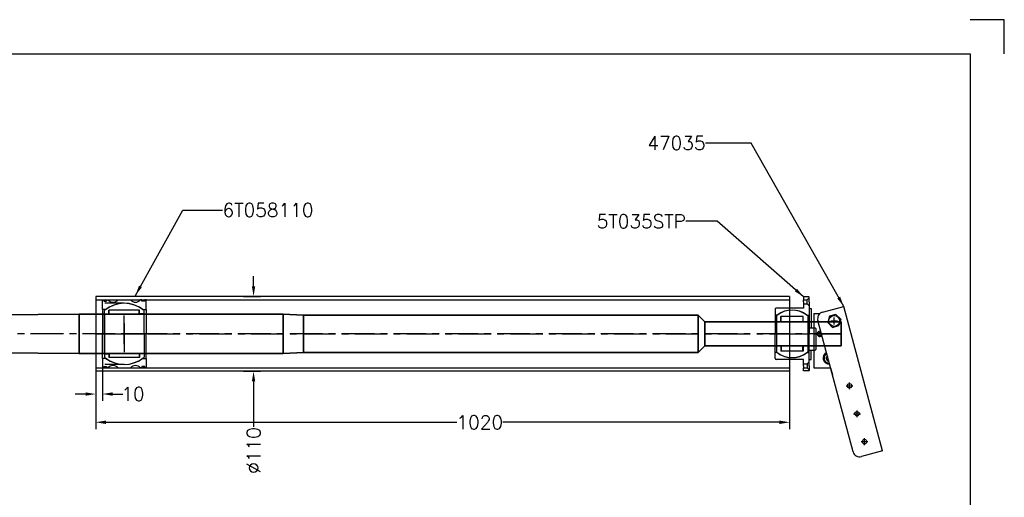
# Model space of a CAD drawing. Extents: x -2460 to 390, y -788 to 1212.
# Tile 5 of 5: x -1057 to 390, y 510 to 1212. Entities that reach past the tile are written whole.
import ezdxf

# ---------------------------------------------------------------- set-up
doc = ezdxf.new("R2010")
doc.units = 0
doc.header["$LTSCALE"] = 1.5
doc.header["$PDMODE"] = 2
doc.header["$PDSIZE"] = 5
doc.linetypes.add('CENTER', pattern=[50.8, 31.75, -6.35, 6.35, -6.35])
doc.linetypes.add('HIDDEN', pattern=[9.525, 6.35, -3.175])
doc.layers.get('0').update_dxf_attribs({"linetype": 'CONTINUOUS'})
doc.layers.get('DEFPOINTS').update_dxf_attribs({"linetype": 'CONTINUOUS'})
for name, color, linetype in [('Bearings', 1, 'CONTINUOUS'), ('Blade', 1, 'CONTINUOUS'), ('CENTER', 9, 'CENTER'), ('RAMME', 7, 'CONTINUOUS')]:
    doc.layers.add(name, color=color, linetype=linetype)
doc.layers.add('DIMS', color=7, linetype='CONTINUOUS', lineweight=15)
doc.layers.add('STOCK', color=5, linetype='CONTINUOUS', lineweight=35)
doc.styles.add('ROMANS', font='romans')
doc.dimstyles.new('Text 20', dxfattribs={"dimtxt": 20, "dimasz": 15, "dimexe": 10, "dimexo": 0, "dimgap": 0, "dimtad": 0, "dimdsep": 46, "dimtxsty": 'ROMANS', "dimcen": 10, "dimazin": 2, "dimtfac": 0.65, "dimtofl": 0, "dimtmove": 0, "dimatfit": 0, "dimfxl": 0, "dimtolj": 1, "dimarcsym": 0})

# ---------------------------------------------------------------- blocks, each defined once
blk = doc.blocks.new('RUD30')
at = {"layer": 'CENTER'}
blk.add_line((946.9, 0), (-972.3, 0), dxfattribs=at)
blk = doc.blocks.new('Insert 100x90')
for p, q in [((-36, 32), (-50, 32)), ((-50, 32), (-50, 30)), ((-50, 30), (-48, 30)), ((-48, 30), (-48, 26)), ((-36, 27), (-36, 32)), ((-36, 32), (0, 32)), ((36, 32), (0, 32)), ((36, 27), (36, 32)), ((36, 32), (50, 32)), ((50, 30), (48, 30)), ((48, 30), (48, 26)), ((50, 32), (50, 30)), ((-48, 26), (-50, 26)), ((-50, 26), (-50, 24)), ((48, 26), (50, 26)), ((50, 26), (50, 24)), ((-50, -9), (-50, 9)), ((50, -9), (50, 9)), ((-50, -26), (-50, -24)), ((-48, -26), (-50, -26)), ((-48, -30), (-48, -26)), ((-36, -27), (-36, -32)), ((36, -27), (36, -32)), ((48, -30), (48, -26)), ((48, -26), (50, -26)), ((50, -26), (50, -24)), ((-50, -32), (-50, -30)), ((-50, -30), (-48, -30)), ((-36, -32), (-50, -32)), ((-36, -32), (0, -32)), ((36, -32), (0, -32)), ((36, -32), (50, -32)), ((50, -30), (48, -30)), ((50, -32), (50, -30))]:
    blk.add_line(p, q)
at = {"linetype": 'HIDDEN', "ltscale": 3}
for p, q in [((45, 0), (45, -32)), ((-45, 0), (-45, -32))]:
    blk.add_line(p, q, dxfattribs=at)
at = {"const_width": 1.2}
for points in [[(-49.9, 28.5, 1), (-48.6, 28.5, 1)], [(49.9, 28.5, -1), (48.6, 28.5, -1)], [(-49.9, -28.5, 1), (-48.6, -28.5, 1)], [(49.9, -28.5, -1), (48.6, -28.5, -1)]]:
    blk.add_lwpolyline(points, format="xyb", close=True, dxfattribs=at)
for centre, radius, start, end in [((-56.6, 16.5), 10, 311.4096, 48.5904), ((0, 0), 45, 143.1301, 216.8699), ((0, 0), 45, 323.1301, 36.8699), ((56.6, 16.5), 10, 131.4096, 228.5904), ((-56.6, -16.5), 10, 311.4096, 48.5904), ((56.6, -16.5), 10, 131.4096, 228.5904)]:
    blk.add_arc(centre, radius, start, end)
at = {"layer": 'CENTER'}
for p, q in [((0, 0), (0, 32)), ((0, 0), (-27, 0)), ((0, -32), (0, 0)), ((0, 0), (27, 0))]:
    blk.add_line(p, q, dxfattribs=at)
blk = doc.blocks.new('Ball-090-058')
for p, q in [((0, 29), (-34.4, 29)), ((-29.3, 29), (-29.3, 22.5)), ((0, 29), (34.4, 29)), ((29.2, 29), (29.2, 22.5)), ((-35, 22.5), (-35, -22.5)), ((-29.3, 22.5), (-35, 22.5)), ((-29, 22), (-35, 22)), ((-29, -22), (-29, 22)), ((29, -22), (29, 22)), ((29, 22), (35, 22)), ((29.2, 22.5), (35, 22.5)), ((35, 22.5), (35, -22.5)), ((-29, -22), (-35, -22)), ((-29.3, -22.5), (-35, -22.5)), ((-29.3, -29), (-29.3, -22.5)), ((29, -22), (35, -22)), ((29.2, -22.5), (35, -22.5)), ((29.2, -29), (29.2, -22.5)), ((0, -29), (-34.4, -29)), ((-29.3, -29), (0, -29)), ((29.2, -29), (0, -29)), ((0, -29), (34.4, -29))]:
    blk.add_line(p, q)
for start, end in [(139.876, 220.124), (319.876, 40.124)]:
    blk.add_arc((0, 0), 45, start, end)
at = {"layer": 'CENTER'}
for p in [(0, 15), (-15, 0), (15, 0), (0, -15)]:
    blk.add_line(p, (0, 0), dxfattribs=at)
blk = doc.blocks.new('5T035STP-HOUSE')
for p, q in [((-8, 35), (-9, 34)), ((-9, 25), (-9, 34)), ((-8, 35), (23, 35)), ((24, 34), (23, 35)), ((24, 25), (24, 34)), ((-54, 25), (-54.5, 24.5)), ((-54.5, 24.5), (-54.5, 17)), ((-54.5, 17), (-50, 17)), ((-53, 25), (-54, 25)), ((-47, 25), (-53, 25)), ((-53, 25), (-50, 22)), ((-50, 17), (-50, 22)), ((-44, 22), (-50, 22)), ((-47, 17), (-50, 17)), ((-47, 25), (-41, 25)), ((-47, 17), (-44, 17)), ((-41, 25), (-44, 22)), ((-44, 17), (-44, 22)), ((-44, 17), (-37.8, 17)), ((-41, 25), (0, 25)), ((-37.8, 17), (-37.8, -23)), ((-37.5, 25), (-37.5, 28)), ((-37.5, 28), (-9, 28)), ((-27.5, 21.7), (-27.5, 25)), ((41, 25), (0, 25)), ((37.5, 28), (24, 28)), ((27.5, 21.7), (27.5, 25)), ((37.5, 25), (37.5, 28)), ((37.8, 17), (37.8, -23)), ((44, 17), (37.8, 17)), ((41, 25), (44, 22)), ((47, 25), (41, 25)), ((44, 22), (50, 22)), ((44, 17), (44, 22)), ((47, 17), (44, 17)), ((47, 25), (53, 25)), ((47, 17), (50, 17)), ((53, 25), (50, 22)), ((50, 17), (50, 22)), ((54.5, 17), (50, 17)), ((53, 25), (54, 25)), ((54, 25), (54.5, 24.5)), ((54.5, 24.5), (54.5, 17)), ((-35.8, -25), (-27.5, -25)), ((-27.5, -21.7), (-27.5, -25)), ((-27.5, -25), (0, -25)), ((27.5, -25), (0, -25)), ((27.5, -21.7), (27.5, -25)), ((35.8, -25), (27.5, -25))]:
    blk.add_line(p, q)
for centre, radius, start, end in [((0, 0), 35, 141.7868, 218.2132), ((0, 0), 35, 321.7868, 38.2132), ((-35.8, -23), 2, 180, 270), ((35.8, -23), 2, 270, 0)]:
    blk.add_arc(centre, radius, start, end)
at = {"layer": 'CENTER'}
blk.add_line((0, -25), (0, 25), dxfattribs=at)
blk = doc.blocks.new('BALL035070')
for p, q in [((-26.4, 23), (26.4, 23)), ((-25.5, 16.5), (-25.5, -16.5)), ((-17.8, 16.5), (-25.5, 16.5)), ((-25.5, 16), (-17.5, 16)), ((-17.8, 23), (-17.8, 16.5)), ((-17.5, 16), (-17.5, -16)), ((17.5, 16), (17.5, -16)), ((25.5, 16), (17.5, 16)), ((17.8, 23), (17.8, 16.5)), ((17.8, 16.5), (25.5, 16.5)), ((25.5, 16.5), (25.5, -16.5)), ((-26.4, -23), (26.4, -23)), ((-17.5, -16), (-25.5, -16)), ((-17.8, -16.5), (-25.5, -16.5)), ((-17.8, -23), (-17.8, -16.5)), ((17.5, -16), (25.5, -16)), ((17.8, -16.5), (25.5, -16.5)), ((17.8, -23), (17.8, -16.5))]:
    blk.add_line(p, q)
for start, end in [(138.9177, 221.0823), (318.9177, 41.0823)]:
    blk.add_arc((0, 0), 35, start, end)
at = {"layer": 'CENTER'}
blk.add_line((0, -23), (0, 23), dxfattribs=at)
blk = doc.blocks.new('5T035STP-SV')
for name in ['5T035STP-HOUSE', 'BALL035070']:
    blk.add_blockref(name, (0, -17))
blk = doc.blocks.new('47035-SV')
for p, q in [((172.2, 60.9), (-40.3, 4)), ((172.2, 60.9), (180.4, 30)), ((173.4, 17.7), (-19.8, -34)), ((-32.1, -27), (-40.3, 4)), ((-21.5, -0.5), (-28.5, -7.5)), ((-28.5, -7.5), (-25.9, -16.9)), ((-21.5, -0.5), (-12.1, -3.1)), ((-16.5, -19.5), (-9.5, -12.5)), ((-9.5, -12.5), (-12.1, -3.1)), ((50, -15.3), (60.5, -12.5)), ((-25.9, -16.9), (-16.5, -19.5)), ((32.1, -20.1), (35.5, -22.1)), ((35.5, -22.1), (39.5, -19.8)), ((39.5, -19.8), (39.5, -18.1)), ((50, -30), (50, -15.3)), ((50, -40), (50, -15.3)), ((-30, -40), (-30, -30.9)), ((-30, -40), (50, -40)), ((-1.2, -29.1), (-2.2, -30.9)), ((-2.2, -31.1), (-1.2, -32.9)), ((1, -29), (-1, -29)), ((-1, -33), (1, -33)), ((2.2, -30.9), (1.2, -29.1)), ((1.2, -32.9), (2.2, -31.1))]:
    blk.add_line(p, q)
for centre, radius in [((158.5, 34.5), 3.25), ((76.4, 12.5), 3.25), ((117.5, 23.5), 3.25), ((-19, -10), 8)]:
    blk.add_circle(centre, radius)
for centre, radius, start, end in [((170.8, 27.4), 10, 285, 15.0006), ((-22.4, -24.4), 10, 194.9978, 285.0001), ((0, -31), 4, 161.598, 48.4008), ((35.5, -17.5), 9, 205.5643, 4.4379), ((35.5, -17.5), 7.5, 207.7066, 2.2926)]:
    blk.add_arc(centre, radius, start, end)
for p in [(158.5, 34.5), (117.5, 23.5), (76.4, 12.5), (-19, -10)]:
    blk.add_point(p)
at = {"layer": 'CENTER'}
blk.add_line((0, -40), (0, 0), dxfattribs=at)
blk = doc.blocks.new('*D31')
at = {"layer": 'DEFPOINTS', "color": 0}
for p in [(-945.5, 695), (74.5, 695), (74.5, 620)]:
    blk.add_point(p, dxfattribs=at)
at = {"layer": 'DIMS', "color": 0, "lineweight": -2}
for p, q in [((-945.5, 695), (-945.5, 610)), ((74.5, 695), (74.5, 610)), ((-930.5, 620), (-414.8, 620)), ((59.5, 620), (-347.2, 620))]:
    blk.add_line(p, q, dxfattribs=at)
at = {"layer": 'DIMS', "color": 0}
for points in [[(-930.5, 622.5), (-930.5, 617.5), (-945.5, 620)], [(59.5, 622.5), (59.5, 617.5), (74.5, 620)]]:
    blk.add_solid(points, dxfattribs=at)
at = {"layer": 'DIMS', "color": 0, "insert": (-381, 620), "char_height": 20, "attachment_point": 5, "style": 'ROMANS'}
blk.add_mtext('\\A1;1020', dxfattribs=at)
blk = doc.blocks.new('*D32')
at = {"layer": 'DEFPOINTS', "color": 0}
for p in [(-945.5, 695), (-935.5, 700), (-935.5, 661.5)]:
    blk.add_point(p, dxfattribs=at)
at = {"layer": 'DIMS', "color": 0, "lineweight": -2}
for p, q in [((-945.5, 695), (-945.5, 651.5)), ((-935.5, 700), (-935.5, 651.5)), ((-960.5, 661.5), (-975.5, 661.5)), ((-920.5, 661.5), (-905.5, 661.5))]:
    blk.add_line(p, q, dxfattribs=at)
at = {"layer": 'DIMS', "color": 0}
for points in [[(-960.5, 664), (-960.5, 659), (-945.5, 661.5)], [(-920.5, 664), (-920.5, 659), (-935.5, 661.5)]]:
    blk.add_solid(points, dxfattribs=at)
at = {"layer": 'DIMS', "color": 0, "insert": (-890.7, 661.5), "char_height": 20, "attachment_point": 5, "style": 'ROMANS'}
blk.add_mtext('\\A1;10', dxfattribs=at)
blk = doc.blocks.new('*D33')
at = {"layer": 'DEFPOINTS', "color": 0}
for p in [(-728.5, 805), (-728.5, 695), (-713.5, 695)]:
    blk.add_point(p, dxfattribs=at)
at = {"layer": 'DIMS', "color": 0, "lineweight": -2}
for p, q in [((-713.5, 820), (-713.5, 835)), ((-728.5, 805), (-703.5, 805)), ((-728.5, 695), (-703.5, 695)), ((-713.5, 680), (-713.5, 613.3))]:
    blk.add_line(p, q, dxfattribs=at)
at = {"layer": 'DIMS', "color": 0}
for points in [[(-716, 820), (-711, 820), (-713.5, 805)], [(-716, 680), (-711, 680), (-713.5, 695)]]:
    blk.add_solid(points, dxfattribs=at)
at = {"layer": 'DIMS', "color": 0, "insert": (-713.5, 578.5), "char_height": 20, "attachment_point": 5, "rotation": 90, "style": 'ROMANS'}
blk.add_mtext('\\A1;%%C110', dxfattribs=at)

msp = doc.modelspace()

# ---------------------------------------------------------------- linework, layer by layer
at = {"layer": 'Bearings'}
for p, q in [((74.5, 805), (-945.5, 805)), ((-945.5, 805), (-945.5, 695)), ((-945.5, 800), (74.5, 800)), ((74.5, 805), (74.5, 695)), ((-945.5, 700), (74.5, 700)), ((74.5, 695), (-945.5, 695))]:
    msp.add_line(p, q, dxfattribs=at)
at = {"layer": 'CENTER'}
for p, q in [((150, 750), (-1850, 750)), ((-945.5, 750), (74.5, 750))]:
    msp.add_line(p, q, dxfattribs=at)
at = {"layer": 'RAMME'}
for p, q in [((390, 1212), (340, 1212)), ((390, 1162), (390, 1212)), ((-2410, 1162), (340, 1162)), ((340, 1162), (340, -738)), ((340, 1162), (340, 1162))]:
    msp.add_line(p, q, dxfattribs=at)
at = {"layer": 'STOCK'}
for p, q in [((-1800, 772), (-970, 779)), ((-970, 750), (-970, 779)), ((-970, 779), (-670, 779)), ((-670, 779), (-670, 750)), ((-640, 777.5), (-670, 779)), ((-640, 777.5), (-640, 750)), ((-640, 777.5), (-60, 777.5)), ((-60, 777.5), (-50, 767.5)), ((-60, 777.5), (-60, 722.5)), ((150, 767.5), (-50, 767.5)), ((-50, 767.5), (-50, 750)), ((150, 750), (150, 767.5)), ((-970, 750), (-970, 721)), ((-670, 721), (-670, 750)), ((-640, 722.5), (-640, 750)), ((-50, 732.5), (-50, 750)), ((150, 750), (150, 732.5)), ((-1800, 727.9), (-970, 721)), ((-60, 722.5), (-50, 732.5)), ((150, 732.5), (-50, 732.5)), ((-970, 721), (-670, 721)), ((-640, 722.5), (-670, 721)), ((-640, 722.5), (-60, 722.5))]:
    msp.add_line(p, q, dxfattribs=at)

# ---------------------------------------------------------------- block references
at = {"layer": 'Bearings', "rotation": 270}
for name, p in [('Insert 100x90', (-903.5, 750)), ('Ball-090-058', (-903.5, 750)), ('5T035STP-SV', (95, 750)), ('47035-SV', (150, 750))]:
    msp.add_blockref(name, p, dxfattribs=at)
at = {"layer": 'Blade'}
msp.add_blockref('RUD30', (-950, 750), dxfattribs=at)

# ---------------------------------------------------------------- texts
at = {"layer": 'DIMS', "char_height": 20, "style": 'ROMANS'}
for s, insert, attachment_point in [('\\A1;47035', (-49, 1020.5), 9), ('\\A1;6T058110', (-759, 942), 1), ('\\A1;5T035STP', (-78, 905.5), 9)]:
    msp.add_mtext(s, dxfattribs=dict(at, insert=insert, attachment_point=attachment_point))

# ---------------------------------------------------------------- dimensions: what is measured, and where the dimension line sits
at = {"layer": 'DIMS'}
dim = msp.add_linear_dim(base=(-713.5, 695), p1=(-728.5, 805), p2=(-728.5, 695), angle=90, text='%%C<>', dimstyle='Text 20', dxfattribs=at)
dim.commit()
dim.dimension.update_dxf_attribs({"geometry": '*D33', "text_midpoint": (-713.5, 578.5), "dimtype": 160})
for base, p2, picture, middle in [((-935.5, 661.5), (-935.5, 700), '*D32', (-890.738, 661.5)), ((74.5, 620), (74.5, 695), '*D31', (-381, 620))]:
    dim = msp.add_linear_dim(base=base, p1=(-945.5, 695), p2=p2, dimstyle='Text 20', dxfattribs=at)
    dim.commit()
    dim.dimension.update_dxf_attribs({"geometry": picture, "text_midpoint": middle, "dimtype": 160})

# ---------------------------------------------------------------- leaders
at = {"layer": 'DIMS', "annotation_type": 0, "has_hookline": 1}
for points, hookline_direction, text_width in [([(153.953, 790.338), (18, 1030.5), (-49, 1030.5)], 1, 89.524), ([(-887, 806.614), (-817.5, 932), (-759, 932)], 0, 141.905), ([(95, 804.5), (-32, 915.5), (-78, 915.5)], 1, 140)]:
    msp.add_leader(points, dimstyle='Text 20', override={"dimgap": 0, "dimtad": 0}, dxfattribs=dict(at, hookline_direction=hookline_direction, text_width=text_width))

doc.saveas('drawing.dxf')
